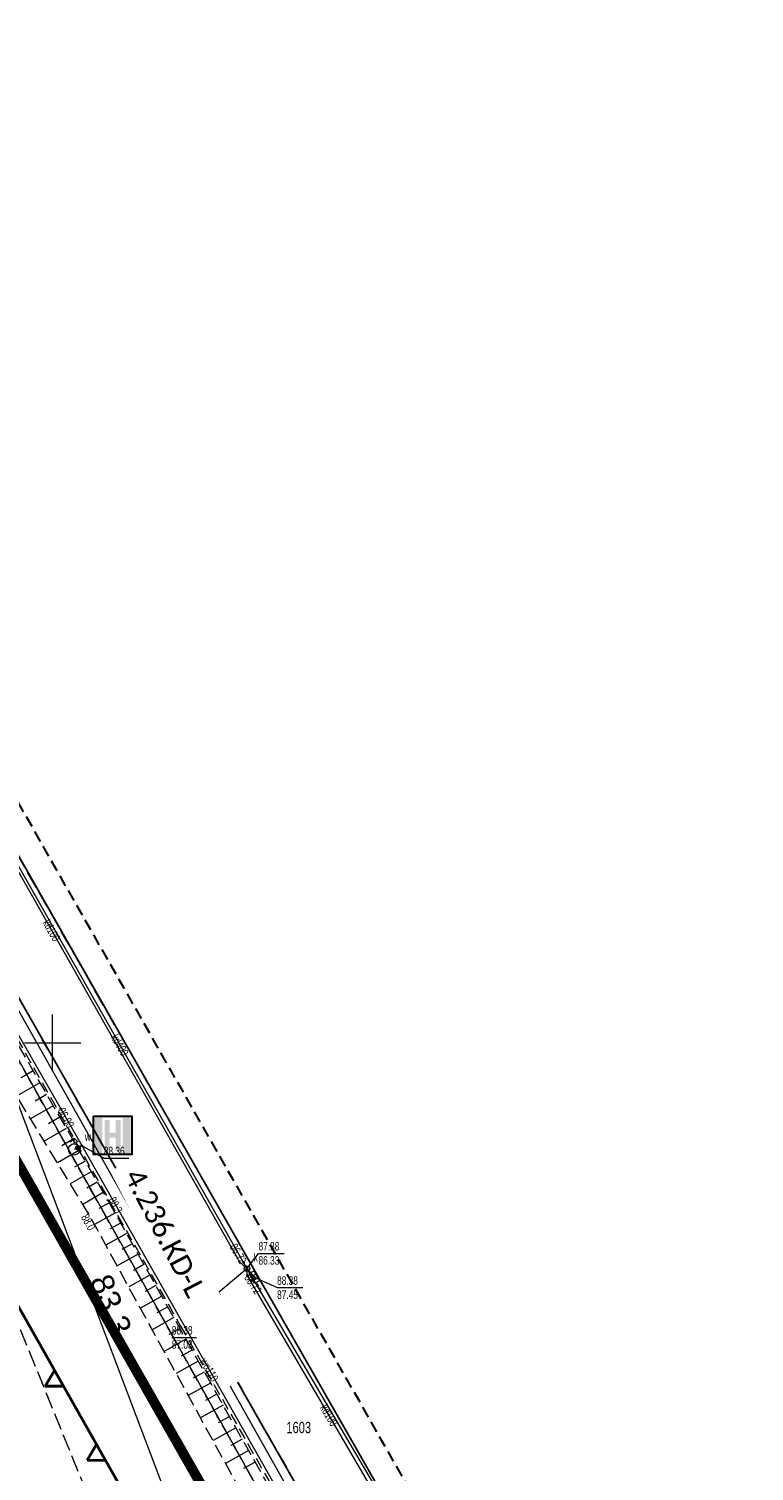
# Model space of a CAD drawing. Header units: millimetres. Extents: x 7429307 to 7429818, y 5776631 to 5777293.
# Tile 12 of 15: x 7429448 to 7429512, y 5777012 to 5777140. Entities that reach past the tile are written whole.
import ezdxf
from ezdxf.enums import TextEntityAlignment as Align

# ---------------------------------------------------------------- set-up
doc = ezdxf.new("R2010")
doc.units = ezdxf.units.MM
for name, pattern in [('1', [0]), ('2', [1.5, 1, -0.5]), ('2_1', [0]), ('2_OTKC', [1.5, 1, -0.5]), ('2_OTKJ', [2, 1.5, -0.5]), ('2_OTKK', [0]), ('2_OTRK', [1.75, 1.25, -0.5]), ('2_OTRKG', [1.75, 1.25, -0.5]), ('3_SUKP', [0]), ('3_SUWP', [0]), ('GAZ', [2.5, 1, -0.4, 0.17, -0.35, 0.18, -0.4]), ('GUK', [2, 1.5, -0.5]), ('GUZ', [1, 0.5, -0.5])]:
    doc.linetypes.add(name, pattern=pattern)
for name, color, linetype, lineweight in [('!TL_kanalizacja deszczowa', 96, 'x-ref_IS$0$AJ-Biuro_Kan-deszcz', 30), ('0_MPZP', 212, 'Continuous', 40), ('0_wymiarowanie', 7, 'Continuous', 13), ('BA-hydranty', 1, 'Continuous', 30), ('DZIALKI_L_0', 7, '1', 18), ('LINIE_L_0', 5, '2', 30), ('LINIE_L_1', 7, '1', 15), ('NUMERY_DZIALEK_T_0', 7, 'Continuous', 20), ('OTK_L_0', 7, '2_OTKJ', 18), ('OTK_L_1', 7, '2_OTKK', 25), ('OTK_L_2', 7, '2_OTKC', 18), ('OTR_L_1', 7, '2_OTRK', 18), ('OTR_T_1', 7, 'Continuous', 18), ('SUW_E_T_2', 5, 'Continuous', 0), ('SUW_T_2', 5, 'Continuous', 18), ('SUW_T_5', 5, 'Continuous', 18), ('SUWP_E_T_0', 5, 'Continuous', 0), ('SUWP_L_0', 5, '3_SUWP', 18), ('SUWR_T_0', 5, 'Continuous', 18)]:
    doc.layers.add(name, color=color, linetype=linetype, lineweight=lineweight)
for name, color, linetype, lineweight, true_color in [('0_ROZGRANICZAJACE', 7, '2', 35, 0x2f740a), ('KONTURY_L_0', 7, 'GUK', 18, 0x24bc24), ('SUK_E_T_4', 7, 'Continuous', 0, 0x803300), ('SUK_T_1', 7, 'Continuous', 18, 0x803300), ('SUK_T_3', 7, 'Continuous', 18, 0x803300), ('SUKP_E_T_0', 7, 'Continuous', 0, 0x803300), ('SUKP_L_0', 7, '3_SUKP', 18, 0x803300), ('SUKR_T_0', 7, 'Continuous', 18, 0x803300), ('UZYTKI_L_0', 7, 'GUZ', 18, 0x008000)]:
    doc.layers.add(name, color=color, linetype=linetype, lineweight=lineweight, true_color=true_color)
doc.styles.add('BVP_arial', font='arial.ttf')
doc.styles.get("Standard").update_dxf_attribs({"font": 'arial.ttf'})
doc.styles.add('x-ref_IS$0$AJ_RomanS', font='romans.shx', dxfattribs={"width": 0.8})
doc.linetypes.add('x-ref_IS$0$AJ-Biuro_Kan-deszcz', pattern='A,6,-0.8,["KD",x-ref_IS$0$AJ_RomanS,S=0.6,R=0,X=-0.6,Y=-0.25],-0.8', length=7.6)
doc.dimstyles.new('instalacje BVP_500', dxfattribs={"dimtxt": 2, "dimasz": 1, "dimexe": 0.5, "dimexo": 1, "dimgap": 0.35, "dimtad": 1, "dimdec": 1, "dimzin": 1, "dimdsep": 46, "dimtxsty": 'BVP_arial', "dimblk": 'ARCHTICK', "dimcen": 0, "dimdle": 0.5, "dimclrd": 256, "dimclre": 256, "dimclrt": 256, "dimaunit": 1, "dimadec": 1, "dimazin": 0, "dimtfac": 1, "dimtofl": 0, "dimtmove": 1, "dimatfit": 3, "dimfxl": 2, "dimfxlon": 1, "dimtolj": 1, "dimlwd": 5, "dimlwe": 13, "dimarcsym": 0})

# ---------------------------------------------------------------- blocks, each defined once
blk = doc.blocks.new('linia zabudowy')
at = {"layer": '0_MPZP', "linetype": 'Continuous'}
blk.add_lwpolyline([(114.05, -295.04), (199.06, -246.69), (50.1, 15.15), (1.45, -3.73)], dxfattribs=at)
for points in [[(69.98, -22.63), (71.6, -22.64), (70.8, -21.24)], [(73.7, -29.17), (75.32, -29.18), (74.52, -27.77)], [(73.7, -29.17), (75.32, -29.18), (74.52, -27.77)]]:
    blk.add_lwpolyline(points, close=True, dxfattribs=at)
blk = doc.blocks.new('hydrant istniejacy')
at = {"layer": 'BA-hydranty'}
h = blk.add_hatch(color=256, dxfattribs=at)
h.dxf.hatch_style = 1
h.paths.add_polyline_path([(0.8, 3.26), (0.08, 3.26), (0.08, 0.11), (0.8, 0.11)])
h.paths.add_polyline_path([(3.3, 3.26), (2.58, 3.26), (2.58, 0.11), (3.3, 0.11)])
h = blk.add_hatch(color=256, dxfattribs=at)
h.dxf.hatch_style = 1
h.paths.add_polyline_path([(2.41, 3.04), (1.96, 3.04), (1.96, 1.94), (1.43, 1.94), (1.43, 3.04), (0.98, 3.04), (0.98, 0.33), (1.43, 0.33), (1.43, 1.5), (1.96, 1.5), (1.96, 0.33), (2.41, 0.33)])
blk.add_lwpolyline([(0, 3.38), (3.38, 3.38), (3.38, 0), (0, 0)], close=True, dxfattribs=at)
blk = doc.blocks.new('_ArchTick')
at = {"color": 0, "linetype": 'ByBlock', "const_width": 0.15}
blk.add_lwpolyline([(-0.5, -0.5), (0.5, 0.5)], dxfattribs=at)
blk = doc.blocks.new('*D22')
at = {"layer": '0_wymiarowanie', "lineweight": 5}
blk.add_line((7429468.8, 5776986.95), (7429438.91, 5777065.81), dxfattribs=at)
at = {"layer": '0_wymiarowanie', "lineweight": 13}
for p, q in [((7429437.22, 5777064.64), (7429439.55, 5777065.52)), ((7429466.76, 5776986.71), (7429469.09, 5776987.59))]:
    blk.add_line(p, q, dxfattribs=at)
at = {"layer": 'Defpoints', "color": 0}
for p in [(7429439.09, 5777065.35), (7429425.48, 5777060.19), (7429455.02, 5776982.26)]:
    blk.add_point(p, dxfattribs=at)
at = {"layer": '0_wymiarowanie', "lineweight": 5}
for p, rotation in [((7429439.09, 5777065.35), 110.7606294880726), ((7429468.63, 5776987.42), 290.7606294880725)]:
    blk.add_blockref('_ArchTick', p, dxfattribs=dict(at, rotation=rotation))
at = {"layer": '0_wymiarowanie', "insert": (7429455.14, 5777026.87), "char_height": 2, "attachment_point": 5, "rotation": 290.7606, "style": 'BVP_arial'}
blk.add_mtext('\\A1;83.3', dxfattribs=at)
blk = doc.blocks.new('3_OTRN')
at = {"linetype": 'Continuous'}
blk.add_circle((0, 0), 0.045, dxfattribs=at)
blk = doc.blocks.new('4_SUKK')
at = {"linetype": 'Continuous'}
for p, q in [((-0.5, -0.25), (-0.5, 0.25)), ((-0.5, 0.25), (0.5, 0.25)), ((-0.175, 0.25), (-0.175, -0.25)), ((0.175, 0.25), (0.175, -0.25)), ((0.5, 0.25), (0.5, -0.25)), ((0.5, -0.25), (-0.5, -0.25))]:
    blk.add_line(p, q, dxfattribs=at)
blk = doc.blocks.new('4_SUKS')
at = {"linetype": 'Continuous'}
blk.add_circle((0, 0), 0.25, dxfattribs=at)
blk = doc.blocks.new('4_SUPS')
at = {"linetype": 'Continuous'}
blk.add_circle((0, 0), 0.0625, dxfattribs=at)
blk = doc.blocks.new('4_SUWH')
at = {"linetype": 'Continuous'}
for p, q in [((0, 1), (-0.35355, 0.64645)), ((0, 1), (0.35355, 0.64645)), ((0, 0.5), (0, 1))]:
    blk.add_line(p, q, dxfattribs=at)
blk.add_circle((0, 0), 0.5, dxfattribs=at)
blk = doc.blocks.new('4_SUWW')
at = {"linetype": 'Continuous'}
for radius in [0.2, 0.175, 0.15, 0.125, 0.1, 0.075, 0.05, 0.025, 0.00715]:
    blk.add_circle((0, 0), radius, dxfattribs=at)
blk = doc.blocks.new('mapa')
at = {"layer": 'DZIALKI_L_0', "linetype": '1'}
for p, q in [((-215.45, 356.1), (-151.28, 241.19)), ((-217.37, 349.73), (-68.5, 88.45))]:
    blk.add_line(p, q, dxfattribs=at)
at = {"layer": 'KONTURY_L_0', "linetype": 'GUK'}
for p, q in [((-151.28, 241.19), (-215.45, 356.1)), ((-220.27, 350.77), (-154.95, 190.22)), ((-131.66, 199.3), (-217.37, 349.73))]:
    blk.add_line(p, q, dxfattribs=at)
at = {"layer": 'LINIE_L_0', "linetype": '2'}
blk.add_line((-35.6, 62.83), (-221.15, 388.48), dxfattribs=at)
at = {"layer": 'LINIE_L_1', "linetype": '1'}
for p, q in [((-203.09, 338.39), (-203.09, 343.39)), ((-205.59, 340.89), (-200.59, 340.89))]:
    blk.add_line(p, q, dxfattribs=at)
at = {"layer": 'OTK_L_0', "linetype": '2_OTKJ'}
for p, q in [((-184.73, 319.88), (-211.75, 367.23)), ((-217.2, 364.35), (-190.14, 316.87)), ((-173.57, 300.33), (-184.73, 319.88)), ((-190.14, 316.87), (-178.95, 297.27))]:
    blk.add_line(p, q, dxfattribs=at)
at = {"layer": 'OTK_L_1', "linetype": '2_OTKK'}
for p, q in [((-211.75, 367.23), (-184.73, 319.88)), ((-190.14, 316.87), (-217.2, 364.35)), ((-184.73, 319.88), (-173.57, 300.33)), ((-178.95, 297.27), (-190.14, 316.87))]:
    blk.add_line(p, q, dxfattribs=at)
at = {"layer": 'OTK_L_2', "linetype": '2_OTKC'}
for p, q in [((-190.14, 316.87), (-217.2, 364.35)), ((-215.15, 356.95), (-191.82, 315.93)), ((-191.82, 315.93), (-180.7, 296.43)), ((-178.95, 297.27), (-190.14, 316.87))]:
    blk.add_line(p, q, dxfattribs=at)
at = {"layer": 'OTR_L_1', "linetype": '2_OTRKG'}
for p, q in [((-215.75, 357.37), (-198.23, 326.99)), ((-198.23, 326.99), (-180.96, 296.29))]:
    blk.add_line(p, q, dxfattribs=at)
at = {"layer": 'OTR_L_1', "linetype": '2_OTRK'}
for p, q in [((-199.95, 325.85), (-218.26, 355.78)), ((-183.06, 295.07), (-199.95, 325.85))]:
    blk.add_line(p, q, dxfattribs=at)
at = {"layer": 'OTR_L_1', "linetype": '2_1'}
for p, q in [((-204.81, 338.41), (-205.86, 337.81)), ((-204.21, 337.36), (-206.27, 336.18)), ((-203.62, 336.34), (-204.64, 335.75)), ((-203.04, 335.32), (-205.04, 334.17)), ((-202.46, 334.32), (-203.45, 333.75)), ((-201.89, 333.33), (-203.84, 332.21)), ((-200.77, 331.39), (-202.67, 330.3)), ((-201.33, 332.36), (-202.29, 331.8)), ((-200.22, 330.44), (-201.16, 329.9)), ((-199.68, 329.51), (-201.53, 328.44)), ((-198.62, 327.67), (-200.42, 326.62)), ((-199.15, 328.58), (-200.06, 328.05)), ((-198.1, 326.76), (-199, 326.26)), ((-197.6, 325.86), (-199.4, 324.85)), ((-197.09, 324.96), (-198, 324.45)), ((-196.58, 324.06), (-198.4, 323.03)), ((-195.55, 322.23), (-197.39, 321.19)), ((-196.07, 323.14), (-196.98, 322.63)), ((-195.03, 321.31), (-195.96, 320.78)), ((-194.51, 320.38), (-196.37, 319.33)), ((-193.46, 318.51), (-195.34, 317.45)), ((-193.99, 319.45), (-194.92, 318.92)), ((-192.93, 317.57), (-193.88, 317.04)), ((-192.4, 316.63), (-194.3, 315.56)), ((-191.33, 314.72), (-193.25, 313.64)), ((-191.87, 315.67), (-192.82, 315.14)), ((-190.79, 313.76), (-191.75, 313.21)), ((-190.24, 312.79), (-192.19, 311.7)), ((-189.15, 310.84), (-191.11, 309.74)), ((-189.7, 311.82), (-190.67, 311.27)), ((-188.6, 309.86), (-189.58, 309.31)), ((-188.04, 308.88), (-190.03, 307.76)), ((-187.48, 307.89), (-188.48, 307.32)), ((-186.92, 306.89), (-188.93, 305.76)), ((-186.36, 305.89), (-187.37, 305.32)), ((-185.79, 304.88), (-187.82, 303.74)), ((-185.22, 303.87), (-186.24, 303.29))]:
    blk.add_line(p, q, dxfattribs=at)
at = {"layer": 'SUKP_L_0', "linetype": '3_SUKP'}
for p, q in [((-210.76, 364.65), (-185.93, 320.95)), ((-186.55, 321.51), (-210.61, 363.92)), ((-214.21, 358.1), (-164.28, 269.51)), ((-190.13, 317.45), (-185.93, 320.95)), ((-185.93, 320.95), (-186.55, 321.51)), ((-185.9, 320.36), (-185.93, 320.95)), ((-185.93, 320.95), (-160.6, 277.86)), ((-185.93, 320.95), (-185.29, 320.19)), ((-161.39, 278.43), (-185.9, 320.36))]:
    blk.add_line(p, q, dxfattribs=at)
at = {"layer": 'SUKR_T_0', "linetype": 'Continuous', "lineweight": 0}
for p, q in [((-185.93, 320.95), (-184.91, 322.3)), ((-184.91, 322.3), (-182.66, 322.3)), ((-185.29, 320.19), (-183.27, 319.27)), ((-183.27, 319.27), (-180.99, 319.27)), ((-190.13, 317.45), (-190.31, 314.88)), ((-192.57, 314.88), (-190.31, 314.88))]:
    blk.add_line(p, q, dxfattribs=at)
at = {"layer": 'SUWP_L_0', "linetype": '3_SUWP'}
for p, q in [((-274.08, 460.09), (-202.38, 335.06)), ((-202.38, 335.06), (-200.52, 331.81)), ((-200.85, 331.62), (-201.2, 331.48)), ((-200.52, 331.81), (-200.85, 331.62)), ((-200.52, 331.81), (-164.79, 268.98))]:
    blk.add_line(p, q, dxfattribs=at)
at = {"layer": 'SUWR_T_0', "linetype": 'Continuous', "lineweight": 0}
for p, q in [((-200.52, 331.81), (-198.57, 330.71)), ((-198.57, 330.71), (-196.35, 330.71))]:
    blk.add_line(p, q, dxfattribs=at)
at = {"layer": 'UZYTKI_L_0', "linetype": 'GUZ'}
for p, q in [((-151.28, 241.19), (-215.45, 356.1)), ((-220.27, 350.77), (-154.95, 190.22)), ((-131.66, 199.3), (-217.37, 349.73))]:
    blk.add_line(p, q, dxfattribs=at)
at = {"layer": 'OTR_T_1'}
for p in [(-198.23, 326.99), (-199.95, 325.85)]:
    blk.add_blockref('3_OTRN', p, dxfattribs=at)
at = {"layer": 'SUK_T_1', "rotation": 118.8800062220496}
for p in [(-185.29, 320.19), (-190.13, 317.45)]:
    blk.add_blockref('4_SUKK', p, dxfattribs=at)
at = {"layer": 'SUK_T_3'}
blk.add_blockref('4_SUKS', (-185.93, 320.95), dxfattribs=at)
at = {"layer": 'SUKR_T_0'}
for p in [(-186.23, 321.48), (-185.93, 320.95), (-185.9, 320.36), (-185.29, 320.19), (-190.13, 317.45)]:
    blk.add_blockref('4_SUPS', p, dxfattribs=at)
at = {"layer": 'SUW_T_2'}
blk.add_blockref('4_SUWH', (-201.2, 331.48), dxfattribs=at)
at = {"layer": 'SUW_T_5'}
blk.add_blockref('4_SUWW', (-200.85, 331.62), dxfattribs=at)
at = {"layer": 'SUWR_T_0'}
for p in [(-202.38, 335.06), (-200.52, 331.81)]:
    blk.add_blockref('4_SUPS', p, dxfattribs=at)
at = {"layer": 'NUMERY_DZIALEK_T_0', "width": 0.7}
blk.add_text('1603', height=1, dxfattribs=at).set_placement((-182.45, 307.42), align=Align.TOP_LEFT)
at = {"layer": 'OTR_T_1', "lineweight": 9, "width": 0.7}
blk.add_text('88.3', height=0.75, rotation=299.3595, dxfattribs=at).set_placement((-198.23, 326.99))
blk.add_text('88.0', height=0.75, rotation=298.755, dxfattribs=at).set_placement((-199.95, 325.85), align=Align.TOP_LEFT)
at = {"layer": 'SUK_E_T_4', "lineweight": 9, "width": 0.7}
blk.add_text('k', height=0.75, dxfattribs=at).set_placement((-185.33, 321.55))
at = {"layer": 'SUKP_E_T_0', "lineweight": 9, "width": 0.7}
for s, rotation, p in [('kd100', 299.57, (-203.18, 350.82)), ('kd400', 299.6, (-197.15, 340.7)), ('kd160', 39.81, (-189.15, 318.27)), ('kd100', 300.31, (-178.68, 308.01))]:
    blk.add_text(s, height=0.75, rotation=rotation, dxfattribs=at).set_placement(p, align=Align.MIDDLE)
at = {"layer": 'SUKR_T_0', "lineweight": 9, "width": 0.7}
blk.add_text('86.72', height=0.75, rotation=300.77, dxfattribs=at).set_placement((-186.23, 321.48), align=Align.MIDDLE_RIGHT)
for s, p in [('87.38', (-184.91, 323.3)), ('86.33', (-184.91, 322.05)), ('88.38', (-183.27, 320.27)), ('87.45', (-183.27, 319.02)), ('88.38', (-192.57, 315.88)), ('87.03', (-192.57, 314.63))]:
    blk.add_text(s, height=0.75, dxfattribs=at).set_placement(p, align=Align.TOP_LEFT)
blk.add_text('86.72', height=0.75, rotation=303.3, dxfattribs=at).set_placement((-185.9, 320.36), align=Align.MIDDLE_LEFT)
at = {"layer": 'SUW_E_T_2', "lineweight": 9, "width": 0.7}
blk.add_text('w', height=0.75, dxfattribs=at).set_placement((-200.25, 332.22))
at = {"layer": 'SUWP_E_T_0', "lineweight": 9, "width": 0.7}
blk.add_text('wo110', height=0.75, rotation=299.63, dxfattribs=at).set_placement((-189.26, 312.01), align=Align.MIDDLE)
at = {"layer": 'SUWR_T_0', "lineweight": 9, "width": 0.7}
blk.add_text('86.80', height=0.75, rotation=299.83, dxfattribs=at).set_placement((-202.38, 335.06), align=Align.MIDDLE_LEFT)
blk.add_text('88.36', height=0.75, dxfattribs=at).set_placement((-198.57, 330.96))

msp = doc.modelspace()

# ---------------------------------------------------------------- linework, layer by layer
at = {"layer": '0_MPZP', "linetype": 'GAZ', "const_width": 0.6}
msp.add_lwpolyline([(7429496.41, 5776739.84), (7429582.27, 5776788.67), (7429584.52, 5776797.29), (7429435.72, 5777058.84), (7429428.53, 5777061.47), (7429379.44, 5777042.42), (7429432.99, 5776907.13)], close=True, dxfattribs=at)

# ---------------------------------------------------------------- block references
at = {"layer": '!TL_kanalizacja deszczowa', "linetype": 'Continuous'}
msp.add_blockref('hydrant istniejacy', (7429453.6, 5777040.13), dxfattribs=at)
at = {"layer": '0_MPZP', "linetype": 'Continuous', "rotation": 359.8719634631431}
msp.add_blockref('linia zabudowy', (7429379.4, 5777042.47), dxfattribs=at)
at = {"layer": 'DZIALKI_L_0', "linetype": 'Continuous'}
msp.add_blockref('mapa', (7429653.09, 5776709.11), dxfattribs=at)

# ---------------------------------------------------------------- dimensions: what is measured, and where the dimension line sits
at = {"layer": '0_wymiarowanie'}
dim = msp.add_linear_dim(base=(7429439.09, 5777065.35), p1=(7429455.02, 5776982.26), p2=(7429425.48, 5777060.19), angle=290.7606, dimstyle='instalacje BVP_500', dxfattribs=at)
dim.commit()
dim.dimension.update_dxf_attribs({"geometry": '*D22', "text_midpoint": (7429455.14, 5777026.87)})

# ---------------------------------------------------------------- next in the draw order: texts
at = {"layer": '0_ROZGRANICZAJACE', "ltscale": 5, "insert": (7429457.88, 5777039.1), "char_height": 1.8, "width": 19.9116, "attachment_point": 1, "rotation": 297.4817, "bg_fill": 2}
msp.add_mtext('{\\fCalibri|b0|i0|c238|p0;4.236.KD-L}', dxfattribs=at)

# ---------------------------------------------------------------- next in the draw order: linework, layer by layer
at = {"layer": '0_ROZGRANICZAJACE', "ltscale": 2, "const_width": 0.5}
msp.add_lwpolyline([(7429388.86, 5777046.4), (7429428.52, 5777061.79), (7429435.92, 5777059.09), (7429468.17, 5777002.49), (7429584.91, 5776797.6), (7429582.53, 5776788.47), (7429496.56, 5776739.58)], dxfattribs=at)

doc.saveas('drawing.dxf')
